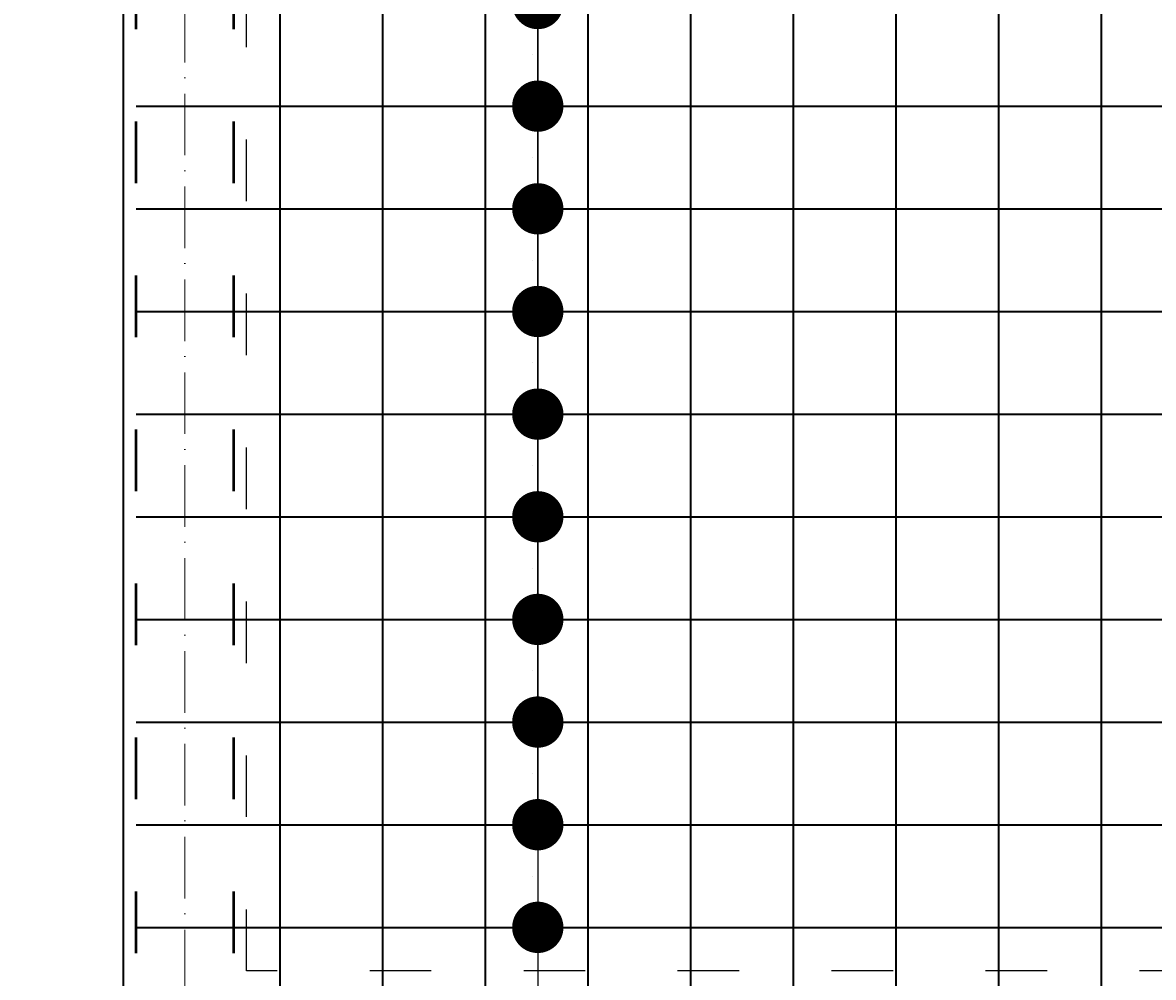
# Model space of a CAD drawing. Header units: millimetres. Extents: x 300938 to 312016, y 11971 to 20881.
# Tile 37 of 239: x 306619 to 306839, y 14710 to 14896. Entities that reach past the tile are written whole.
import ezdxf

# ---------------------------------------------------------------- set-up
doc = ezdxf.new("R2010")
doc.units = ezdxf.units.MM
doc.linetypes.add('ACAD_ISO03W100', pattern=[30, 12, -18])
doc.linetypes.add('ACAD_ISO10W100', pattern=[18, 12, -3, 0, -3])
for name, color, linetype, lineweight in [('konstrukcja', 3, 'Continuous', 35), ('konstrukcja wymiary', 1, 'Continuous', 13), ('osie', 5, 'ACAD_ISO10W100', 13), ('zbrojenie', 4, 'Continuous', 50), ('zbrojenie płyty', 141, 'Continuous', 35)]:
    doc.layers.add(name, color=color, linetype=linetype, lineweight=lineweight)
doc.layers.add('przerywane', color=6, linetype='ACAD_ISO03W100')
doc.styles.add('KONSTRUKCJA', font='romand.shx', dxfattribs={"oblique": 10})
doc.styles.get("Standard").update_dxf_attribs({"font": 'romand.shx', "oblique": 10})
doc.dimstyles.new('150', dxfattribs={"dimtxt": 10, "dimasz": 7, "dimexe": 1.25, "dimexo": 0.625, "dimgap": 3, "dimtad": 1, "dimdec": 0, "dimrnd": 0.5, "dimtxsty": 'KONSTRUKCJA', "dimblk": 'ARCHTICK', "dimcen": 2.5, "dimadec": 0, "dimazin": 0, "dimtfac": 1, "dimtdec": 0, "dimtix": 1, "dimtmove": 0, "dimatfit": 3, "dimfxl": 4, "dimfxlon": 1, "dimarcsym": 0})
doc.dimstyles.new('kropki', dxfattribs={"dimtxt": 0.001, "dimasz": 10, "dimexe": 1.25, "dimexo": 0.625, "dimgap": 1, "dimtad": 1, "dimtxsty": 'Standard', "dimblk": 'DOT', "dimcen": 2.5, "dimadec": 0, "dimazin": 0, "dimtfac": 1, "dimtmove": 0, "dimatfit": 3, "dimfxl": 1, "dimfxlon": 1, "dimarcsym": 0})

# ---------------------------------------------------------------- blocks, each defined once
blk = doc.blocks.new('_ArchTick')
at = {"color": 0, "linetype": 'ByBlock', "lineweight": 13, "const_width": 0.15}
blk.add_lwpolyline([(-0.5, -0.5), (0.5, 0.5)], dxfattribs=at)
blk = doc.blocks.new('*D2090')
at = {"layer": 'Defpoints', "color": 0, "transparency": 16777216}
for p in [(307580.44, 14981.32), (306548.44, 14393.22), (306662.44, 14393.22)]:
    blk.add_point(p, dxfattribs=at)
at = {"layer": 'konstrukcja wymiary', "color": 0, "lineweight": -2, "transparency": 16777216}
for p, q in [((306552.44, 14981.32), (306547.19, 14981.32)), ((306548.44, 14981.32), (306548.44, 14393.22)), ((306552.44, 14393.22), (306547.19, 14393.22))]:
    blk.add_line(p, q, dxfattribs=at)
at = {"layer": 'konstrukcja wymiary', "color": 0, "lineweight": -2, "transparency": 16777216, "xscale": 7, "yscale": 7, "zscale": 7}
for p, rotation in [((306548.44, 14981.32), 90), ((306548.44, 14393.22), 270)]:
    blk.add_blockref('_ArchTick', p, dxfattribs=dict(at, rotation=rotation))
at = {"layer": 'konstrukcja wymiary', "color": 0, "transparency": 16777216, "insert": (306540.44, 14687.27), "char_height": 10, "attachment_point": 5, "rotation": 90, "style": 'KONSTRUKCJA'}
blk.add_mtext('588', dxfattribs=at)
blk = doc.blocks.new('*D2093')
at = {"layer": 'Defpoints', "color": 0, "transparency": 16777216}
for p in [(306638.44, 15279.22), (306518.44, 14699.22), (306638.44, 14699.22)]:
    blk.add_point(p, dxfattribs=at)
at = {"layer": 'konstrukcja wymiary', "color": 0, "lineweight": -2, "transparency": 16777216}
for p, q in [((306522.44, 15279.22), (306517.19, 15279.22)), ((306518.44, 15279.22), (306518.44, 14699.22)), ((306522.44, 14699.22), (306517.19, 14699.22))]:
    blk.add_line(p, q, dxfattribs=at)
at = {"layer": 'konstrukcja wymiary', "color": 0, "lineweight": -2, "transparency": 16777216, "xscale": 7, "yscale": 7, "zscale": 7}
for p, rotation in [((306518.44, 15279.22), 90), ((306518.44, 14699.22), 270)]:
    blk.add_blockref('_ArchTick', p, dxfattribs=dict(at, rotation=rotation))
at = {"layer": 'konstrukcja wymiary', "color": 0, "transparency": 16777216, "insert": (306510.44, 14989.22), "char_height": 10, "attachment_point": 5, "rotation": 90, "style": 'KONSTRUKCJA'}
blk.add_mtext('580', dxfattribs=at)
blk = doc.blocks.new('*D2096')
at = {"layer": 'Defpoints', "color": 0, "transparency": 16777216}
for p in [(306488.44, 15291.22), (306638.44, 15291.22), (306638.44, 14052.22)]:
    blk.add_point(p, dxfattribs=at)
at = {"layer": 'konstrukcja wymiary', "color": 0, "lineweight": -2, "transparency": 16777216}
for p, q in [((306492.44, 15291.22), (306487.19, 15291.22)), ((306488.44, 14052.22), (306488.44, 15291.22)), ((306492.44, 14052.22), (306487.19, 14052.22))]:
    blk.add_line(p, q, dxfattribs=at)
at = {"layer": 'konstrukcja wymiary', "color": 0, "lineweight": -2, "transparency": 16777216, "xscale": 7, "yscale": 7, "zscale": 7}
for p, rotation in [((306488.44, 15291.22), 90), ((306488.44, 14052.22), 270)]:
    blk.add_blockref('_ArchTick', p, dxfattribs=dict(at, rotation=rotation))
at = {"layer": 'konstrukcja wymiary', "color": 0, "transparency": 16777216, "insert": (306480.44, 14671.72), "char_height": 10, "attachment_point": 5, "rotation": 90, "style": 'KONSTRUKCJA'}
blk.add_mtext('1239', dxfattribs=at)
blk = doc.blocks.new('*D2097')
at = {"layer": 'Defpoints', "color": 0, "transparency": 16777216}
for p in [(306662.44, 15501.22), (306638.44, 15291.22), (306662.44, 14353.22)]:
    blk.add_point(p, dxfattribs=at)
at = {"layer": 'konstrukcja wymiary', "color": 0, "lineweight": -2, "transparency": 16777216}
for p, q in [((306638.44, 15497.22), (306638.44, 15502.47)), ((306662.44, 15497.22), (306662.44, 15502.47)), ((306638.44, 15501.22), (306631.44, 15501.22)), ((306638.44, 15501.22), (306662.44, 15501.22)), ((306662.44, 15501.22), (306669.44, 15501.22))]:
    blk.add_line(p, q, dxfattribs=at)
at = {"layer": 'konstrukcja wymiary', "color": 0, "lineweight": -2, "transparency": 16777216, "xscale": 7, "yscale": 7, "zscale": 7}
blk.add_blockref('_ArchTick', (306638.44, 15501.22), dxfattribs=at)
at = {"layer": 'konstrukcja wymiary', "color": 0, "lineweight": -2, "transparency": 16777216, "xscale": 7, "yscale": 7, "zscale": 7, "rotation": 180}
blk.add_blockref('_ArchTick', (306662.44, 15501.22), dxfattribs=at)
at = {"layer": 'konstrukcja wymiary', "color": 0, "transparency": 16777216, "insert": (306650.44, 15509.22), "char_height": 10, "attachment_point": 5, "style": 'KONSTRUKCJA'}
blk.add_mtext('24', dxfattribs=at)
blk = doc.blocks.new('*D2098')
at = {"layer": 'Defpoints', "color": 0, "transparency": 16777216}
for p in [(306826.44, 15501.22), (306826.44, 14393.22), (306662.44, 14353.22)]:
    blk.add_point(p, dxfattribs=at)
at = {"layer": 'konstrukcja wymiary', "color": 0, "lineweight": -2, "transparency": 16777216}
for p, q in [((306662.44, 15497.22), (306662.44, 15502.47)), ((306826.44, 15497.22), (306826.44, 15502.47)), ((306662.44, 15501.22), (306826.44, 15501.22))]:
    blk.add_line(p, q, dxfattribs=at)
at = {"layer": 'konstrukcja wymiary', "color": 0, "lineweight": -2, "transparency": 16777216, "xscale": 7, "yscale": 7, "zscale": 7, "rotation": 180}
blk.add_blockref('_ArchTick', (306662.44, 15501.22), dxfattribs=at)
at = {"layer": 'konstrukcja wymiary', "color": 0, "lineweight": -2, "transparency": 16777216, "xscale": 7, "yscale": 7, "zscale": 7}
blk.add_blockref('_ArchTick', (306826.44, 15501.22), dxfattribs=at)
at = {"layer": 'konstrukcja wymiary', "color": 0, "transparency": 16777216, "insert": (306744.44, 15509.22), "char_height": 10, "attachment_point": 5, "style": 'KONSTRUKCJA'}
blk.add_mtext('164', dxfattribs=at)
blk = doc.blocks.new('*D2099')
at = {"layer": 'Defpoints', "color": 0, "transparency": 16777216}
for p in [(307282.44, 15501.22), (307282.44, 14520.22), (306826.44, 14393.22)]:
    blk.add_point(p, dxfattribs=at)
at = {"layer": 'konstrukcja wymiary', "color": 0, "lineweight": -2, "transparency": 16777216}
for p, q in [((306826.44, 15497.22), (306826.44, 15502.47)), ((307282.44, 15497.22), (307282.44, 15502.47)), ((306826.44, 15501.22), (307282.44, 15501.22))]:
    blk.add_line(p, q, dxfattribs=at)
at = {"layer": 'konstrukcja wymiary', "color": 0, "lineweight": -2, "transparency": 16777216, "xscale": 7, "yscale": 7, "zscale": 7, "rotation": 180}
blk.add_blockref('_ArchTick', (306826.44, 15501.22), dxfattribs=at)
at = {"layer": 'konstrukcja wymiary', "color": 0, "lineweight": -2, "transparency": 16777216, "xscale": 7, "yscale": 7, "zscale": 7}
blk.add_blockref('_ArchTick', (307282.44, 15501.22), dxfattribs=at)
at = {"layer": 'konstrukcja wymiary', "color": 0, "transparency": 16777216, "insert": (307054.44, 15509.22), "char_height": 10, "attachment_point": 5, "style": 'KONSTRUKCJA'}
blk.add_mtext('456', dxfattribs=at)
blk = doc.blocks.new('_Dot')
at = {"color": 0, "linetype": 'ByBlock', "lineweight": -2}
blk.add_line((-0.5, 0), (-1, 0), dxfattribs=at)
at = {"color": 0, "linetype": 'ByBlock', "const_width": 0.5}
blk.add_lwpolyline([(-0.25, 0, 1), (0.25, 0, 1)], format="xyb", close=True, dxfattribs=at)
blk = doc.blocks.new('*D2160')
at = {"layer": 'Defpoints', "color": 0, "transparency": 16777216}
for p in [(306708.94, 14919.72), (306708.94, 14899.72), (306719.19, 14899.72)]:
    blk.add_point(p, dxfattribs=at)
at = {"layer": 'konstrukcja wymiary', "color": 0, "lineweight": -2, "transparency": 16777216}
for p, q in [((306719.19, 14929.72), (306719.19, 14939.72)), ((306718.19, 14919.72), (306720.44, 14919.72)), ((306719.19, 14919.72), (306719.19, 14899.72)), ((306718.19, 14899.72), (306720.44, 14899.72)), ((306719.19, 14889.72), (306719.19, 14879.72))]:
    blk.add_line(p, q, dxfattribs=at)
at = {"layer": 'konstrukcja wymiary', "color": 0, "lineweight": -2, "transparency": 16777216, "xscale": 10, "yscale": 10, "zscale": 10}
for p, rotation in [((306719.19, 14919.72), 270), ((306719.19, 14899.72), 90)]:
    blk.add_blockref('_Dot', p, dxfattribs=dict(at, rotation=rotation))
at = {"layer": 'konstrukcja wymiary', "color": 0, "transparency": 16777216, "insert": (306718.19, 14909.72), "char_height": 0.001, "attachment_point": 5, "rotation": 90}
blk.add_mtext('20', dxfattribs=at)
blk = doc.blocks.new('*D2161')
at = {"layer": 'Defpoints', "color": 0, "transparency": 16777216}
for p in [(306708.94, 14899.72), (306708.94, 14879.72), (306719.19, 14879.72)]:
    blk.add_point(p, dxfattribs=at)
at = {"layer": 'konstrukcja wymiary', "color": 0, "lineweight": -2, "transparency": 16777216}
for p, q in [((306719.19, 14909.72), (306719.19, 14919.72)), ((306718.19, 14899.72), (306720.44, 14899.72)), ((306719.19, 14899.72), (306719.19, 14879.72)), ((306718.19, 14879.72), (306720.44, 14879.72)), ((306719.19, 14869.72), (306719.19, 14859.72))]:
    blk.add_line(p, q, dxfattribs=at)
at = {"layer": 'konstrukcja wymiary', "color": 0, "lineweight": -2, "transparency": 16777216, "xscale": 10, "yscale": 10, "zscale": 10}
for p, rotation in [((306719.19, 14899.72), 270), ((306719.19, 14879.72), 90)]:
    blk.add_blockref('_Dot', p, dxfattribs=dict(at, rotation=rotation))
at = {"layer": 'konstrukcja wymiary', "color": 0, "transparency": 16777216, "insert": (306718.19, 14889.72), "char_height": 0.001, "attachment_point": 5, "rotation": 90}
blk.add_mtext('20', dxfattribs=at)
blk = doc.blocks.new('*D2162')
at = {"layer": 'Defpoints', "color": 0, "transparency": 16777216}
for p in [(306708.94, 14879.72), (306708.94, 14859.72), (306719.19, 14859.72)]:
    blk.add_point(p, dxfattribs=at)
at = {"layer": 'konstrukcja wymiary', "color": 0, "lineweight": -2, "transparency": 16777216}
for p, q in [((306719.19, 14889.72), (306719.19, 14899.72)), ((306718.19, 14879.72), (306720.44, 14879.72)), ((306719.19, 14879.72), (306719.19, 14859.72)), ((306718.19, 14859.72), (306720.44, 14859.72)), ((306719.19, 14849.72), (306719.19, 14839.72))]:
    blk.add_line(p, q, dxfattribs=at)
at = {"layer": 'konstrukcja wymiary', "color": 0, "lineweight": -2, "transparency": 16777216, "xscale": 10, "yscale": 10, "zscale": 10}
for p, rotation in [((306719.19, 14879.72), 270), ((306719.19, 14859.72), 90)]:
    blk.add_blockref('_Dot', p, dxfattribs=dict(at, rotation=rotation))
at = {"layer": 'konstrukcja wymiary', "color": 0, "transparency": 16777216, "insert": (306718.19, 14869.72), "char_height": 0.001, "attachment_point": 5, "rotation": 90}
blk.add_mtext('20', dxfattribs=at)
blk = doc.blocks.new('*D2163')
at = {"layer": 'Defpoints', "color": 0, "transparency": 16777216}
for p in [(306708.94, 14859.72), (306708.94, 14839.72), (306719.19, 14839.72)]:
    blk.add_point(p, dxfattribs=at)
at = {"layer": 'konstrukcja wymiary', "color": 0, "lineweight": -2, "transparency": 16777216}
for p, q in [((306719.19, 14869.72), (306719.19, 14879.72)), ((306718.19, 14859.72), (306720.44, 14859.72)), ((306719.19, 14859.72), (306719.19, 14839.72)), ((306718.19, 14839.72), (306720.44, 14839.72)), ((306719.19, 14829.72), (306719.19, 14819.72))]:
    blk.add_line(p, q, dxfattribs=at)
at = {"layer": 'konstrukcja wymiary', "color": 0, "lineweight": -2, "transparency": 16777216, "xscale": 10, "yscale": 10, "zscale": 10}
for p, rotation in [((306719.19, 14859.72), 270), ((306719.19, 14839.72), 90)]:
    blk.add_blockref('_Dot', p, dxfattribs=dict(at, rotation=rotation))
at = {"layer": 'konstrukcja wymiary', "color": 0, "transparency": 16777216, "insert": (306718.19, 14849.72), "char_height": 0.001, "attachment_point": 5, "rotation": 90}
blk.add_mtext('20', dxfattribs=at)
blk = doc.blocks.new('*D2164')
at = {"layer": 'Defpoints', "color": 0, "transparency": 16777216}
for p in [(306708.94, 14839.72), (306708.94, 14819.72), (306719.19, 14819.72)]:
    blk.add_point(p, dxfattribs=at)
at = {"layer": 'konstrukcja wymiary', "color": 0, "lineweight": -2, "transparency": 16777216}
for p, q in [((306719.19, 14849.72), (306719.19, 14859.72)), ((306718.19, 14839.72), (306720.44, 14839.72)), ((306719.19, 14839.72), (306719.19, 14819.72)), ((306718.19, 14819.72), (306720.44, 14819.72)), ((306719.19, 14809.72), (306719.19, 14799.72))]:
    blk.add_line(p, q, dxfattribs=at)
at = {"layer": 'konstrukcja wymiary', "color": 0, "lineweight": -2, "transparency": 16777216, "xscale": 10, "yscale": 10, "zscale": 10}
for p, rotation in [((306719.19, 14839.72), 270), ((306719.19, 14819.72), 90)]:
    blk.add_blockref('_Dot', p, dxfattribs=dict(at, rotation=rotation))
at = {"layer": 'konstrukcja wymiary', "color": 0, "transparency": 16777216, "insert": (306718.19, 14829.72), "char_height": 0.001, "attachment_point": 5, "rotation": 90}
blk.add_mtext('20', dxfattribs=at)
blk = doc.blocks.new('*D2165')
at = {"layer": 'Defpoints', "color": 0, "transparency": 16777216}
for p in [(306708.94, 14819.72), (306708.94, 14799.72), (306719.19, 14799.72)]:
    blk.add_point(p, dxfattribs=at)
at = {"layer": 'konstrukcja wymiary', "color": 0, "lineweight": -2, "transparency": 16777216}
for p, q in [((306719.19, 14829.72), (306719.19, 14839.72)), ((306718.19, 14819.72), (306720.44, 14819.72)), ((306719.19, 14819.72), (306719.19, 14799.72)), ((306718.19, 14799.72), (306720.44, 14799.72)), ((306719.19, 14789.72), (306719.19, 14779.72))]:
    blk.add_line(p, q, dxfattribs=at)
at = {"layer": 'konstrukcja wymiary', "color": 0, "lineweight": -2, "transparency": 16777216, "xscale": 10, "yscale": 10, "zscale": 10}
for p, rotation in [((306719.19, 14819.72), 270), ((306719.19, 14799.72), 90)]:
    blk.add_blockref('_Dot', p, dxfattribs=dict(at, rotation=rotation))
at = {"layer": 'konstrukcja wymiary', "color": 0, "transparency": 16777216, "insert": (306718.19, 14809.72), "char_height": 0.001, "attachment_point": 5, "rotation": 90}
blk.add_mtext('20', dxfattribs=at)
blk = doc.blocks.new('*D2166')
at = {"layer": 'Defpoints', "color": 0, "transparency": 16777216}
for p in [(306708.94, 14799.72), (306708.94, 14779.72), (306719.19, 14779.72)]:
    blk.add_point(p, dxfattribs=at)
at = {"layer": 'konstrukcja wymiary', "color": 0, "lineweight": -2, "transparency": 16777216}
for p, q in [((306719.19, 14809.72), (306719.19, 14819.72)), ((306718.19, 14799.72), (306720.44, 14799.72)), ((306719.19, 14799.72), (306719.19, 14779.72)), ((306718.19, 14779.72), (306720.44, 14779.72)), ((306719.19, 14769.72), (306719.19, 14759.72))]:
    blk.add_line(p, q, dxfattribs=at)
at = {"layer": 'konstrukcja wymiary', "color": 0, "lineweight": -2, "transparency": 16777216, "xscale": 10, "yscale": 10, "zscale": 10}
for p, rotation in [((306719.19, 14799.72), 270), ((306719.19, 14779.72), 90)]:
    blk.add_blockref('_Dot', p, dxfattribs=dict(at, rotation=rotation))
at = {"layer": 'konstrukcja wymiary', "color": 0, "transparency": 16777216, "insert": (306718.19, 14789.72), "char_height": 0.001, "attachment_point": 5, "rotation": 90}
blk.add_mtext('20', dxfattribs=at)
blk = doc.blocks.new('*D2167')
at = {"layer": 'Defpoints', "color": 0, "transparency": 16777216}
for p in [(306708.94, 14779.72), (306708.94, 14759.72), (306719.19, 14759.72)]:
    blk.add_point(p, dxfattribs=at)
at = {"layer": 'konstrukcja wymiary', "color": 0, "lineweight": -2, "transparency": 16777216}
for p, q in [((306719.19, 14789.72), (306719.19, 14799.72)), ((306718.19, 14779.72), (306720.44, 14779.72)), ((306719.19, 14779.72), (306719.19, 14759.72)), ((306718.19, 14759.72), (306720.44, 14759.72)), ((306719.19, 14749.72), (306719.19, 14739.72))]:
    blk.add_line(p, q, dxfattribs=at)
at = {"layer": 'konstrukcja wymiary', "color": 0, "lineweight": -2, "transparency": 16777216, "xscale": 10, "yscale": 10, "zscale": 10}
for p, rotation in [((306719.19, 14779.72), 270), ((306719.19, 14759.72), 90)]:
    blk.add_blockref('_Dot', p, dxfattribs=dict(at, rotation=rotation))
at = {"layer": 'konstrukcja wymiary', "color": 0, "transparency": 16777216, "insert": (306718.19, 14769.72), "char_height": 0.001, "attachment_point": 5, "rotation": 90}
blk.add_mtext('20', dxfattribs=at)
blk = doc.blocks.new('*D2168')
at = {"layer": 'Defpoints', "color": 0, "transparency": 16777216}
for p in [(306708.94, 14759.72), (306708.94, 14739.72), (306719.19, 14739.72)]:
    blk.add_point(p, dxfattribs=at)
at = {"layer": 'konstrukcja wymiary', "color": 0, "lineweight": -2, "transparency": 16777216}
for p, q in [((306719.19, 14769.72), (306719.19, 14779.72)), ((306718.19, 14759.72), (306720.44, 14759.72)), ((306719.19, 14759.72), (306719.19, 14739.72)), ((306718.19, 14739.72), (306720.44, 14739.72)), ((306719.19, 14729.72), (306719.19, 14719.72))]:
    blk.add_line(p, q, dxfattribs=at)
at = {"layer": 'konstrukcja wymiary', "color": 0, "lineweight": -2, "transparency": 16777216, "xscale": 10, "yscale": 10, "zscale": 10}
for p, rotation in [((306719.19, 14759.72), 270), ((306719.19, 14739.72), 90)]:
    blk.add_blockref('_Dot', p, dxfattribs=dict(at, rotation=rotation))
at = {"layer": 'konstrukcja wymiary', "color": 0, "transparency": 16777216, "insert": (306718.19, 14749.72), "char_height": 0.001, "attachment_point": 5, "rotation": 90}
blk.add_mtext('20', dxfattribs=at)
blk = doc.blocks.new('*D2169')
at = {"layer": 'Defpoints', "color": 0, "transparency": 16777216}
for p in [(306708.94, 14739.72), (306708.94, 14719.72), (306719.19, 14719.72)]:
    blk.add_point(p, dxfattribs=at)
at = {"layer": 'konstrukcja wymiary', "color": 0, "lineweight": -2, "transparency": 16777216}
for p, q in [((306719.19, 14749.72), (306719.19, 14759.72)), ((306718.19, 14739.72), (306720.44, 14739.72)), ((306719.19, 14739.72), (306719.19, 14719.72)), ((306718.19, 14719.72), (306720.44, 14719.72)), ((306719.19, 14709.72), (306719.19, 14699.72))]:
    blk.add_line(p, q, dxfattribs=at)
at = {"layer": 'konstrukcja wymiary', "color": 0, "lineweight": -2, "transparency": 16777216, "xscale": 10, "yscale": 10, "zscale": 10}
for p, rotation in [((306719.19, 14739.72), 270), ((306719.19, 14719.72), 90)]:
    blk.add_blockref('_Dot', p, dxfattribs=dict(at, rotation=rotation))
at = {"layer": 'konstrukcja wymiary', "color": 0, "transparency": 16777216, "insert": (306718.19, 14729.72), "char_height": 0.001, "attachment_point": 5, "rotation": 90}
blk.add_mtext('20', dxfattribs=at)

msp = doc.modelspace()

# ---------------------------------------------------------------- linework, layer by layer
at = {"layer": 'konstrukcja'}
msp.add_line((306638.44, 15291.224), (306638.44, 14052.224), dxfattribs=at)
at = {"layer": 'osie'}
msp.add_line((306650.44, 15606.148), (306650.44, 13976.332), dxfattribs=at)
at = {"layer": 'przerywane'}
for p, q in [((306662.44, 14711.224), (306662.44, 15267.224)), ((307058.44, 14711.224), (306662.44, 14711.224))]:
    msp.add_line(p, q, dxfattribs=at)
at = {"layer": 'zbrojenie', "linetype": 'ACAD_ISO03W100'}
for p, q in [((306640.94, 14054.724), (306640.94, 15288.724)), ((306659.94, 14054.724), (306659.94, 15288.724))]:
    msp.add_line(p, q, dxfattribs=at)
at = {"layer": 'zbrojenie płyty'}
for p, q in [((306668.94, 15288.724), (306668.94, 14395.724)), ((306688.94, 15288.724), (306688.94, 14395.724)), ((306708.94, 15288.724), (306708.94, 14395.724)), ((306728.94, 15288.724), (306728.94, 14395.724)), ((306748.94, 15288.724), (306748.94, 14395.724)), ((306768.94, 15288.724), (306768.94, 14395.724)), ((306788.94, 15288.724), (306788.94, 14395.724)), ((306808.94, 15288.724), (306808.94, 14395.724)), ((306828.94, 15288.724), (306828.94, 14689.724)), ((306640.94, 14879.724), (307079.94, 14879.724)), ((306640.94, 14859.724), (307079.94, 14859.724)), ((306640.94, 14839.724), (307079.94, 14839.724)), ((306640.94, 14819.724), (307079.94, 14819.724)), ((306640.94, 14799.724), (307079.94, 14799.724)), ((306640.94, 14779.724), (307079.94, 14779.724)), ((306640.94, 14759.724), (307079.94, 14759.724)), ((306640.94, 14739.724), (307079.94, 14739.724)), ((306640.94, 14719.724), (307079.94, 14719.724))]:
    msp.add_line(p, q, dxfattribs=at)

# ---------------------------------------------------------------- dimensions: what is measured, and where the dimension line sits
at = {"layer": 'konstrukcja wymiary'}
dim = msp.add_linear_dim(base=(306662.44, 15501.224), p1=(306638.44, 15291.224), p2=(306662.44, 14353.224), dimstyle='150', dxfattribs=at)
dim.commit()
dim.dimension.update_dxf_attribs({"geometry": '*D2097', "text_midpoint": (306650.44, 15509.224)})
for base, p1, p2, picture, middle in [((306826.44, 15501.224), (306662.44, 14353.224), (306826.44, 14393.224), '*D2098', (306744.44, 15509.224)), ((307282.44, 15501.224), (306826.44, 14393.224), (307282.44, 14520.224), '*D2099', (307054.44, 15509.224))]:
    dim = msp.add_linear_dim(base=base, p1=p1, p2=p2, dimstyle='150', override={"dimtmove": 1}, dxfattribs=at)
    dim.commit()
    dim.dimension.update_dxf_attribs({"geometry": picture, "text_midpoint": middle})
for base, p1, p2, picture, middle in [((306488.44, 15291.224), (306638.44, 14052.224), (306638.44, 15291.224), '*D2096', (306480.44, 14671.724)), ((306518.44, 14699.224), (306638.44, 15279.224), (306638.44, 14699.224), '*D2093', (306510.44, 14989.224)), ((306548.44, 14393.224), (307580.44, 14981.324), (306662.44, 14393.224), '*D2090', (306540.44, 14687.274))]:
    dim = msp.add_linear_dim(base=base, p1=p1, p2=p2, angle=90, dimstyle='150', dxfattribs=at)
    dim.commit()
    dim.dimension.update_dxf_attribs({"geometry": picture, "text_midpoint": middle})
for base, p1, p2, picture, middle in [((306719.193, 14899.724), (306708.94, 14919.724), (306708.94, 14899.724), '*D2160', (306718.192, 14909.724)), ((306719.193, 14879.724), (306708.94, 14899.724), (306708.94, 14879.724), '*D2161', (306718.192, 14889.724)), ((306719.193, 14859.724), (306708.94, 14879.724), (306708.94, 14859.724), '*D2162', (306718.192, 14869.724)), ((306719.193, 14839.724), (306708.94, 14859.724), (306708.94, 14839.724), '*D2163', (306718.192, 14849.724)), ((306719.193, 14819.724), (306708.94, 14839.724), (306708.94, 14819.724), '*D2164', (306718.192, 14829.724)), ((306719.193, 14799.724), (306708.94, 14819.724), (306708.94, 14799.724), '*D2165', (306718.192, 14809.724)), ((306719.193, 14779.724), (306708.94, 14799.724), (306708.94, 14779.724), '*D2166', (306718.192, 14789.724)), ((306719.193, 14759.724), (306708.94, 14779.724), (306708.94, 14759.724), '*D2167', (306718.192, 14769.724)), ((306719.193, 14739.724), (306708.94, 14759.724), (306708.94, 14739.724), '*D2168', (306718.192, 14749.724)), ((306719.193, 14719.724), (306708.94, 14739.724), (306708.94, 14719.724), '*D2169', (306718.192, 14729.724))]:
    dim = msp.add_linear_dim(base=base, p1=p1, p2=p2, angle=90, dimstyle='kropki', override={"dimtmove": 1}, dxfattribs=at)
    dim.commit()
    dim.dimension.update_dxf_attribs({"geometry": picture, "text_midpoint": middle})

doc.saveas('drawing.dxf')
